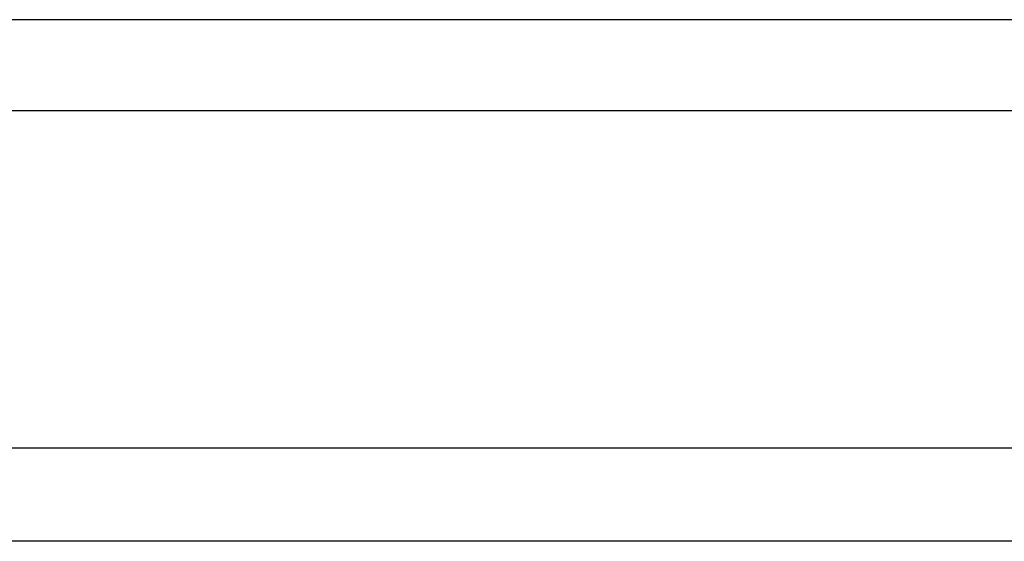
# Model space of a CAD drawing. Header units: millimetres. Extents: x 321 to 573, y 335 to 412.
# Tile 46 of 55: x 519.97 to 527.52, y 350.74 to 354.74. Entities that reach past the tile are written whole.
import ezdxf

# ---------------------------------------------------------------- set-up
doc = ezdxf.new("R2010")
doc.units = ezdxf.units.MM
doc.header["$LTSCALE"] = 0.1
doc.layers.add('2', color=7, linetype='CONTINUOUS')

msp = doc.modelspace()

# ---------------------------------------------------------------- linework, layer by layer
at = {"layer": '2', "color": 0, "linetype": 'Continuous'}
for p, q in [((530.811, 354.7441), (491.311, 354.7441)), ((530.811, 354.0441), (491.311, 354.0441)), ((530.811, 354.0441), (491.311, 354.0441)), ((572.511, 351.4583), (452.2849, 351.4583)), ((572.511, 350.7441), (433.111, 350.7441))]:
    msp.add_line(p, q, dxfattribs=at)

doc.saveas('drawing.dxf')
